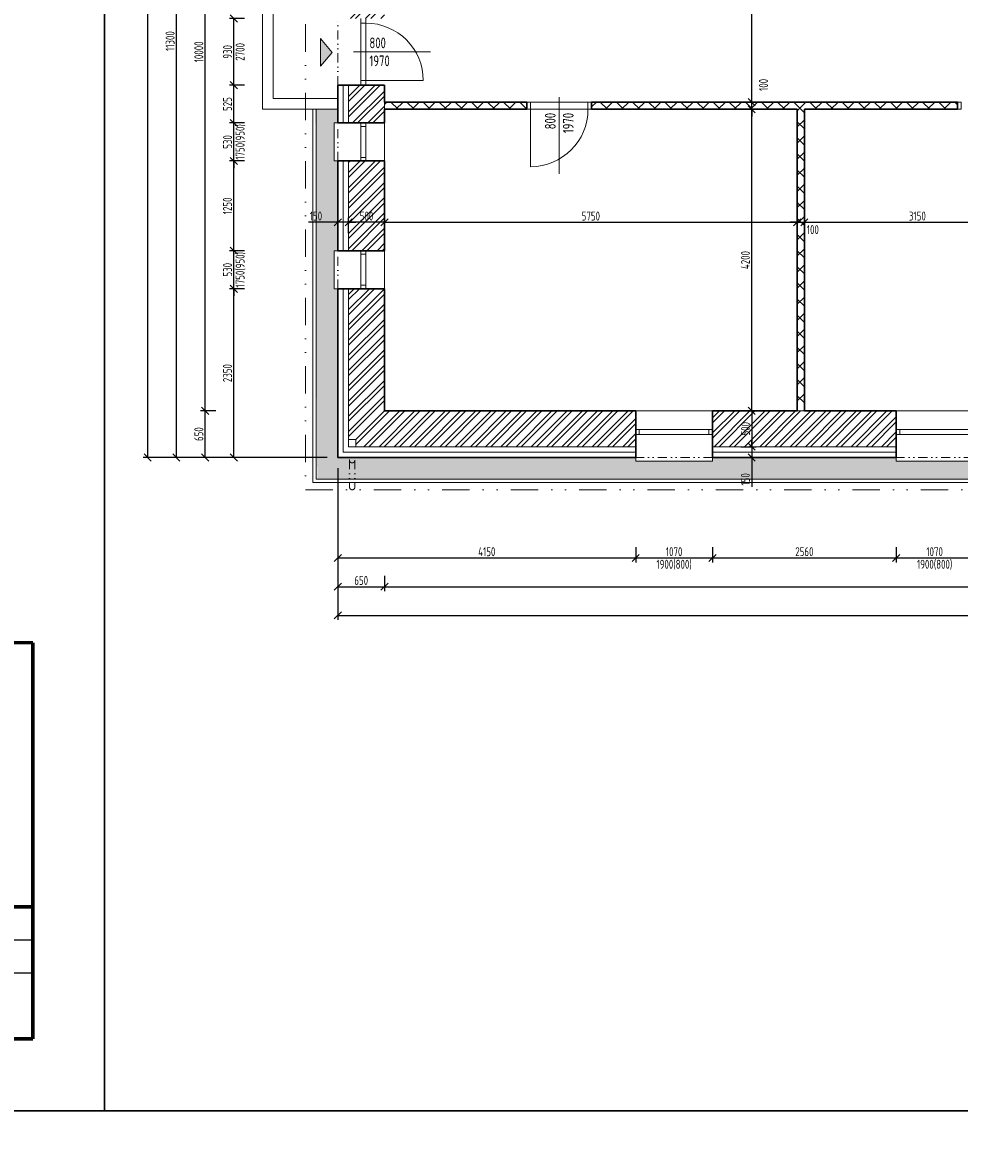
# Model space of a CAD drawing. Header units: millimetres. Extents: x -66400 to 220000, y -39950 to 48800.
# Tile 8 of 48: x -4542 to 8510, y -9844 to 5908. Entities that reach past the tile are written whole.
import ezdxf

# ---------------------------------------------------------------- set-up
doc = ezdxf.new("R2010")
doc.units = ezdxf.units.MM
doc.linetypes.add('DIVIDE', pattern=[31.75, 12.7, -6.35, 0, -6.35, 0, -6.35])
doc.layers.get('Defpoints').update_dxf_attribs({"color": 161})
for name, color, linetype, lineweight in [('A koty', 7, 'Continuous', 5), ('A nad', 7, 'DIVIDE', 9), ('A okná-dvere', 144, 'Continuous', 9), ('A steny', 30, 'Continuous', 30), ('A tenkeciary', 8, 'Continuous', 9), ('A tepel.izolacia', 7, 'BATTING', 5)]:
    doc.layers.add(name, color=color, linetype=linetype, lineweight=lineweight)
doc.layers.add('A srafy', color=7, linetype='Continuous', lineweight=5, true_color=0x7a7a7a)
doc.styles.add('ISOCP', font='isocp.shx', dxfattribs={"width": 0.8})
doc.linetypes.add('BATTING', pattern='A,0.00254,-2.54,[134,ltypeshp.shx,S=2.54,R=0,X=-2.54,Y=0],-5.08,[134,ltypeshp.shx,S=2.54,R=180,X=2.54,Y=0],-2.54', length=10.16254)
doc.dimstyles.new('50', dxfattribs={"dimscale": 50, "dimtxt": 2.5, "dimasz": 2, "dimexe": 1.25, "dimexo": 3, "dimgap": 0.5, "dimtad": 1, "dimdec": 0, "dimrnd": 5, "dimtxsty": 'ISOCP', "dimblk": 'OBLIQUE', "dimcen": 1.4, "dimclrd": 256, "dimclre": 256, "dimclrt": 256, "dimadec": 0, "dimazin": 0, "dimtfac": 1, "dimtdec": 0, "dimtix": 1, "dimtmove": 2, "dimatfit": 0, "dimfxl": 0, "dimarcsym": 0})
pattern_1 = [(45, (0, 0), (-106.066, 106.066), []), (45, (70.71, 0), (-106.066, 106.066), [])]

# ---------------------------------------------------------------- blocks, each defined once
blk = doc.blocks.new('_Oblique')
at = {"color": 0, "linetype": 'ByBlock', "lineweight": -2}
blk.add_line((-0.5, -0.5), (0.5, 0.5), dxfattribs=at)
blk = doc.blocks.new('*D212')
at = {"layer": 'A koty', "lineweight": -2, "transparency": 16777216}
for p, q in [((-150, -1400), (-150, -1612.5)), ((4000, -1400), (4000, -1612.5)), ((-150, -1550), (4000, -1550))]:
    blk.add_line(p, q, dxfattribs=at)
at = {"layer": 'Defpoints', "color": 0, "transparency": 16777216}
for p in [(-150, -150), (4000, -150), (4000, -1550)]:
    blk.add_point(p, dxfattribs=at)
at = {"layer": 'A koty', "lineweight": -2, "transparency": 16777216, "xscale": 100, "yscale": 100, "zscale": 100, "rotation": 180}
blk.add_blockref('_Oblique', (-150, -1550), dxfattribs=at)
at = {"layer": 'A koty', "lineweight": -2, "transparency": 16777216, "xscale": 100, "yscale": 100, "zscale": 100}
blk.add_blockref('_Oblique', (4000, -1550), dxfattribs=at)
at = {"layer": 'A koty', "transparency": 16777216, "insert": (1925, -1462.5), "char_height": 125, "attachment_point": 5, "style": 'ISOCP'}
blk.add_mtext('4150', dxfattribs=at)
blk = doc.blocks.new('*D213')
at = {"layer": 'A koty', "lineweight": -2, "transparency": 16777216}
for p, q in [((4000, -1400), (4000, -1612.5)), ((5070, -1400), (5070, -1612.5)), ((4000, -1550), (5070, -1550))]:
    blk.add_line(p, q, dxfattribs=at)
at = {"layer": 'Defpoints', "color": 0, "transparency": 16777216}
for p in [(4000, -150), (5070, -150), (5070, -1550)]:
    blk.add_point(p, dxfattribs=at)
at = {"layer": 'A koty', "lineweight": -2, "transparency": 16777216, "xscale": 100, "yscale": 100, "zscale": 100, "rotation": 180}
blk.add_blockref('_Oblique', (4000, -1550), dxfattribs=at)
at = {"layer": 'A koty', "lineweight": -2, "transparency": 16777216, "xscale": 100, "yscale": 100, "zscale": 100}
blk.add_blockref('_Oblique', (5070, -1550), dxfattribs=at)
at = {"layer": 'A koty', "transparency": 16777216, "char_height": 125, "attachment_point": 5, "style": 'ISOCP'}
for s, insert in [('1070', (4535, -1462.5)), ('1900(800)', (4535, -1643.75))]:
    blk.add_mtext(s, dxfattribs=dict(at, insert=insert))
blk = doc.blocks.new('*D214')
at = {"layer": 'A koty', "lineweight": -2, "transparency": 16777216}
for p, q in [((5070, -1400), (5070, -1612)), ((7630, -1400), (7630, -1612)), ((5070, -1550), (7630, -1550))]:
    blk.add_line(p, q, dxfattribs=at)
at = {"layer": 'Defpoints', "color": 0, "transparency": 16777216}
for p in [(5070, -150), (7630, -150), (7630, -1550)]:
    blk.add_point(p, dxfattribs=at)
at = {"layer": 'A koty', "lineweight": -2, "transparency": 16777216, "xscale": 100, "yscale": 100, "zscale": 100, "rotation": 180}
blk.add_blockref('_Oblique', (5070, -1550), dxfattribs=at)
at = {"layer": 'A koty', "lineweight": -2, "transparency": 16777216, "xscale": 100, "yscale": 100, "zscale": 100}
blk.add_blockref('_Oblique', (7630, -1550), dxfattribs=at)
at = {"layer": 'A koty', "transparency": 16777216, "insert": (6350, -1462), "char_height": 125, "attachment_point": 5, "style": 'ISOCP'}
blk.add_mtext('2560', dxfattribs=at)
blk = doc.blocks.new('*D215')
at = {"layer": 'A koty', "lineweight": -2, "transparency": 16777216}
for p, q in [((7630, -1400), (7630, -1612.5)), ((8700, -1400), (8700, -1612.5)), ((7630, -1550), (8700, -1550))]:
    blk.add_line(p, q, dxfattribs=at)
at = {"layer": 'Defpoints', "color": 0, "transparency": 16777216}
for p in [(7630, -150), (8700, -150), (8700, -1550)]:
    blk.add_point(p, dxfattribs=at)
at = {"layer": 'A koty', "lineweight": -2, "transparency": 16777216, "xscale": 100, "yscale": 100, "zscale": 100, "rotation": 180}
blk.add_blockref('_Oblique', (7630, -1550), dxfattribs=at)
at = {"layer": 'A koty', "lineweight": -2, "transparency": 16777216, "xscale": 100, "yscale": 100, "zscale": 100}
blk.add_blockref('_Oblique', (8700, -1550), dxfattribs=at)
at = {"layer": 'A koty', "transparency": 16777216, "char_height": 125, "attachment_point": 5, "style": 'ISOCP'}
for s, insert in [('1070', (8165, -1462.5)), ('1900(800)', (8165, -1643.75))]:
    blk.add_mtext(s, dxfattribs=dict(at, insert=insert))
blk = doc.blocks.new('*D247')
at = {"layer": 'A koty', "lineweight": -2, "transparency": 16777216}
for p, q in [((-150, -1800), (-150, -2012.5)), ((500, -1800), (500, -2012.5)), ((-150, -1950), (500, -1950))]:
    blk.add_line(p, q, dxfattribs=at)
at = {"layer": 'Defpoints', "color": 0, "transparency": 16777216}
for p in [(500, 500), (-150, -150), (500, -1950)]:
    blk.add_point(p, dxfattribs=at)
at = {"layer": 'A koty', "lineweight": -2, "transparency": 16777216, "xscale": 100, "yscale": 100, "zscale": 100, "rotation": 180}
blk.add_blockref('_Oblique', (-150, -1950), dxfattribs=at)
at = {"layer": 'A koty', "lineweight": -2, "transparency": 16777216, "xscale": 100, "yscale": 100, "zscale": 100}
blk.add_blockref('_Oblique', (500, -1950), dxfattribs=at)
at = {"layer": 'A koty', "transparency": 16777216, "insert": (175, -1862.5), "char_height": 125, "attachment_point": 5, "style": 'ISOCP'}
blk.add_mtext('650', dxfattribs=at)
blk = doc.blocks.new('*D248')
at = {"layer": 'A koty', "lineweight": -2, "transparency": 16777216}
for p, q in [((500, -1800), (500, -2012)), ((25500, -1800), (25500, -2012)), ((500, -1950), (25500, -1950))]:
    blk.add_line(p, q, dxfattribs=at)
at = {"layer": 'Defpoints', "color": 0, "transparency": 16777216}
for p in [(500, 500), (25500, 500), (25500, -1950)]:
    blk.add_point(p, dxfattribs=at)
at = {"layer": 'A koty', "lineweight": -2, "transparency": 16777216, "xscale": 100, "yscale": 100, "zscale": 100, "rotation": 180}
blk.add_blockref('_Oblique', (500, -1950), dxfattribs=at)
at = {"layer": 'A koty', "lineweight": -2, "transparency": 16777216, "xscale": 100, "yscale": 100, "zscale": 100}
blk.add_blockref('_Oblique', (25500, -1950), dxfattribs=at)
at = {"layer": 'A koty', "transparency": 16777216, "insert": (13000, -1862), "char_height": 125, "attachment_point": 5, "style": 'ISOCP'}
blk.add_mtext('25000', dxfattribs=at)
blk = doc.blocks.new('*D251')
at = {"layer": 'A koty', "lineweight": -2, "transparency": 16777216}
for p, q in [((-150, -300), (-150, -2412)), ((46149, -300), (46149, -2412)), ((-150, -2350), (46149, -2350))]:
    blk.add_line(p, q, dxfattribs=at)
at = {"layer": 'Defpoints', "color": 0, "transparency": 16777216}
for p in [(-150, -150), (46149, -150), (46149, -2350)]:
    blk.add_point(p, dxfattribs=at)
at = {"layer": 'A koty', "lineweight": -2, "transparency": 16777216, "xscale": 100, "yscale": 100, "zscale": 100, "rotation": 180}
blk.add_blockref('_Oblique', (-150, -2350), dxfattribs=at)
at = {"layer": 'A koty', "lineweight": -2, "transparency": 16777216, "xscale": 100, "yscale": 100, "zscale": 100}
blk.add_blockref('_Oblique', (46149, -2350), dxfattribs=at)
at = {"layer": 'A koty', "transparency": 16777216, "insert": (22925, -2262), "char_height": 125, "attachment_point": 5, "style": 'ISOCP'}
blk.add_mtext('46300', dxfattribs=at)
blk = doc.blocks.new('*D252')
at = {"layer": 'A koty', "lineweight": -2, "transparency": 16777216}
for p, q in [((0, 2976), (0, 3188)), ((500, 2976), (500, 3188)), ((500, 3126), (0, 3126))]:
    blk.add_line(p, q, dxfattribs=at)
at = {"layer": 'Defpoints', "color": 0, "transparency": 16777216}
for p in [(0, 3126), (0, 2730), (500, 500)]:
    blk.add_point(p, dxfattribs=at)
at = {"layer": 'A koty', "lineweight": -2, "transparency": 16777216, "xscale": 100, "yscale": 100, "zscale": 100, "rotation": 180}
blk.add_blockref('_Oblique', (0, 3126), dxfattribs=at)
at = {"layer": 'A koty', "lineweight": -2, "transparency": 16777216, "xscale": 100, "yscale": 100, "zscale": 100}
blk.add_blockref('_Oblique', (500, 3126), dxfattribs=at)
at = {"layer": 'A koty', "transparency": 16777216, "insert": (250, 3213), "char_height": 125, "attachment_point": 5, "style": 'ISOCP'}
blk.add_mtext('500', dxfattribs=at)
blk = doc.blocks.new('*D253')
at = {"layer": 'A koty', "lineweight": -2, "transparency": 16777216}
for p, q in [((500, 2976), (500, 3188)), ((6250, 2976), (6250, 3188)), ((500, 3126), (6250, 3126))]:
    blk.add_line(p, q, dxfattribs=at)
at = {"layer": 'Defpoints', "color": 0, "transparency": 16777216}
for p in [(6250, 3126), (500, 500), (6250, 500)]:
    blk.add_point(p, dxfattribs=at)
at = {"layer": 'A koty', "lineweight": -2, "transparency": 16777216, "xscale": 100, "yscale": 100, "zscale": 100, "rotation": 180}
blk.add_blockref('_Oblique', (500, 3126), dxfattribs=at)
at = {"layer": 'A koty', "lineweight": -2, "transparency": 16777216, "xscale": 100, "yscale": 100, "zscale": 100}
blk.add_blockref('_Oblique', (6250, 3126), dxfattribs=at)
at = {"layer": 'A koty', "transparency": 16777216, "insert": (3375, 3213), "char_height": 125, "attachment_point": 5, "style": 'ISOCP'}
blk.add_mtext('5750', dxfattribs=at)
blk = doc.blocks.new('*D254')
at = {"layer": 'A koty', "lineweight": -2, "transparency": 16777216}
for p, q in [((6250, 2976), (6250, 3188)), ((6350, 2976), (6350, 3188)), ((6250, 3126), (6150, 3126)), ((6250, 3126), (6350, 3126)), ((6350, 3126), (6450, 3126))]:
    blk.add_line(p, q, dxfattribs=at)
at = {"layer": 'Defpoints', "color": 0, "transparency": 16777216}
for p in [(6350, 3126), (6250, 500), (6350, 500)]:
    blk.add_point(p, dxfattribs=at)
at = {"layer": 'A koty', "lineweight": -2, "transparency": 16777216, "xscale": 100, "yscale": 100, "zscale": 100}
blk.add_blockref('_Oblique', (6250, 3126), dxfattribs=at)
at = {"layer": 'A koty', "lineweight": -2, "transparency": 16777216, "xscale": 100, "yscale": 100, "zscale": 100, "rotation": 180}
blk.add_blockref('_Oblique', (6350, 3126), dxfattribs=at)
at = {"layer": 'A koty', "transparency": 16777216, "insert": (6468, 3024), "char_height": 125, "attachment_point": 5, "style": 'ISOCP'}
blk.add_mtext('100', dxfattribs=at)
blk = doc.blocks.new('*D255')
at = {"layer": 'A koty', "lineweight": -2, "transparency": 16777216}
for p, q in [((6350, 2976), (6350, 3188)), ((9500, 2976), (9500, 3188)), ((6350, 3126), (9500, 3126))]:
    blk.add_line(p, q, dxfattribs=at)
at = {"layer": 'Defpoints', "color": 0, "transparency": 16777216}
for p in [(9500, 3126), (6350, 500), (9500, 500)]:
    blk.add_point(p, dxfattribs=at)
at = {"layer": 'A koty', "lineweight": -2, "transparency": 16777216, "xscale": 100, "yscale": 100, "zscale": 100, "rotation": 180}
blk.add_blockref('_Oblique', (6350, 3126), dxfattribs=at)
at = {"layer": 'A koty', "lineweight": -2, "transparency": 16777216, "xscale": 100, "yscale": 100, "zscale": 100}
blk.add_blockref('_Oblique', (9500, 3126), dxfattribs=at)
at = {"layer": 'A koty', "transparency": 16777216, "insert": (7925, 3213), "char_height": 125, "attachment_point": 5, "style": 'ISOCP'}
blk.add_mtext('3150', dxfattribs=at)
blk = doc.blocks.new('*D263')
at = {"layer": 'A koty', "lineweight": -2, "transparency": 16777216}
for p, q in [((-1450, 2200), (-1662, 2200)), ((-1600, -150), (-1600, 2200)), ((-1450, -150), (-1662, -150))]:
    blk.add_line(p, q, dxfattribs=at)
at = {"layer": 'Defpoints', "color": 0, "transparency": 16777216}
for p in [(-1600, 2200), (-150, 2200), (-150, -150)]:
    blk.add_point(p, dxfattribs=at)
at = {"layer": 'A koty', "lineweight": -2, "transparency": 16777216, "xscale": 100, "yscale": 100, "zscale": 100}
for p, rotation in [((-1600, 2200), 90), ((-1600, -150), 270)]:
    blk.add_blockref('_Oblique', p, dxfattribs=dict(at, rotation=rotation))
at = {"layer": 'A koty', "transparency": 16777216, "insert": (-1688, 1025), "char_height": 125, "attachment_point": 5, "rotation": 90, "style": 'ISOCP'}
blk.add_mtext('2350', dxfattribs=at)
blk = doc.blocks.new('*D264')
at = {"layer": 'A koty', "lineweight": -2, "transparency": 16777216}
for p, q in [((-1450, 2730), (-1662, 2730)), ((-1600, 2730), (-1600, 2830)), ((-1600, 2200), (-1600, 2730)), ((-1450, 2200), (-1662, 2200)), ((-1600, 2200), (-1600, 2100))]:
    blk.add_line(p, q, dxfattribs=at)
at = {"layer": 'Defpoints', "color": 0, "transparency": 16777216}
for p in [(-1600, 2730), (-150, 2730), (-150, 2200)]:
    blk.add_point(p, dxfattribs=at)
at = {"layer": 'A koty', "lineweight": -2, "transparency": 16777216, "xscale": 100, "yscale": 100, "zscale": 100}
for p, rotation in [((-1600, 2730), 270), ((-1600, 2200), 90)]:
    blk.add_blockref('_Oblique', p, dxfattribs=dict(at, rotation=rotation))
at = {"layer": 'A koty', "transparency": 16777216, "char_height": 125, "attachment_point": 5, "rotation": 90, "style": 'ISOCP'}
for s, insert in [('1750(950)', (-1506, 2465)), ('530', (-1687, 2465))]:
    blk.add_mtext(s, dxfattribs=dict(at, insert=insert))
blk = doc.blocks.new('*D265')
at = {"layer": 'A koty', "lineweight": -2, "transparency": 16777216}
for p, q in [((-1450, 3980), (-1662, 3980)), ((-1600, 2730), (-1600, 3980)), ((-1450, 2730), (-1662, 2730))]:
    blk.add_line(p, q, dxfattribs=at)
at = {"layer": 'Defpoints', "color": 0, "transparency": 16777216}
for p in [(-1600, 3980), (-150, 3980), (-150, 2730)]:
    blk.add_point(p, dxfattribs=at)
at = {"layer": 'A koty', "lineweight": -2, "transparency": 16777216, "xscale": 100, "yscale": 100, "zscale": 100}
for p, rotation in [((-1600, 3980), 90), ((-1600, 2730), 270)]:
    blk.add_blockref('_Oblique', p, dxfattribs=dict(at, rotation=rotation))
at = {"layer": 'A koty', "transparency": 16777216, "insert": (-1688, 3355), "char_height": 125, "attachment_point": 5, "rotation": 90, "style": 'ISOCP'}
blk.add_mtext('1250', dxfattribs=at)
blk = doc.blocks.new('*D266')
at = {"layer": 'A koty', "lineweight": -2, "transparency": 16777216}
for p, q in [((-1600, 4510), (-1600, 4610)), ((-1450, 4510), (-1662, 4510)), ((-1600, 3980), (-1600, 4510)), ((-1450, 3980), (-1662, 3980)), ((-1600, 3980), (-1600, 3880))]:
    blk.add_line(p, q, dxfattribs=at)
at = {"layer": 'Defpoints', "color": 0, "transparency": 16777216}
for p in [(-1600, 4510), (-150, 4510), (-150, 3980)]:
    blk.add_point(p, dxfattribs=at)
at = {"layer": 'A koty', "lineweight": -2, "transparency": 16777216, "xscale": 100, "yscale": 100, "zscale": 100}
for p, rotation in [((-1600, 4510), 270), ((-1600, 3980), 90)]:
    blk.add_blockref('_Oblique', p, dxfattribs=dict(at, rotation=rotation))
at = {"layer": 'A koty', "transparency": 16777216, "char_height": 125, "attachment_point": 5, "rotation": 90, "style": 'ISOCP'}
for s, insert in [('1750(950)', (-1506, 4245)), ('530', (-1687, 4245))]:
    blk.add_mtext(s, dxfattribs=dict(at, insert=insert))
blk = doc.blocks.new('*D267')
at = {"layer": 'A koty', "lineweight": -2, "transparency": 16777216}
for p, q in [((-1450, 5035), (-1662, 5035)), ((-1600, 4510), (-1600, 5035)), ((-1450, 4510), (-1662, 4510))]:
    blk.add_line(p, q, dxfattribs=at)
at = {"layer": 'Defpoints', "color": 0, "transparency": 16777216}
for p in [(-1600, 5035), (-150, 5035), (-150, 4510)]:
    blk.add_point(p, dxfattribs=at)
at = {"layer": 'A koty', "lineweight": -2, "transparency": 16777216, "xscale": 100, "yscale": 100, "zscale": 100}
for p, rotation in [((-1600, 5035), 90), ((-1600, 4510), 270)]:
    blk.add_blockref('_Oblique', p, dxfattribs=dict(at, rotation=rotation))
at = {"layer": 'A koty', "transparency": 16777216, "insert": (-1688, 4773), "char_height": 125, "attachment_point": 5, "rotation": 90, "style": 'ISOCP'}
blk.add_mtext('525', dxfattribs=at)
blk = doc.blocks.new('*D268')
at = {"layer": 'A koty', "lineweight": -2, "transparency": 16777216}
for p, q in [((-1450, 5965), (-1662, 5965)), ((-1600, 5035), (-1600, 5965)), ((-1450, 5035), (-1662, 5035))]:
    blk.add_line(p, q, dxfattribs=at)
at = {"layer": 'Defpoints', "color": 0, "transparency": 16777216}
for p in [(-1600, 5965), (-150, 5965), (-150, 5035)]:
    blk.add_point(p, dxfattribs=at)
at = {"layer": 'A koty', "lineweight": -2, "transparency": 16777216, "xscale": 100, "yscale": 100, "zscale": 100}
for p, rotation in [((-1600, 5965), 90), ((-1600, 5035), 270)]:
    blk.add_blockref('_Oblique', p, dxfattribs=dict(at, rotation=rotation))
at = {"layer": 'A koty', "transparency": 16777216, "char_height": 125, "attachment_point": 5, "rotation": 90, "style": 'ISOCP'}
for s, insert in [('2700', (-1512, 5500)), ('930', (-1687, 5500))]:
    blk.add_mtext(s, dxfattribs=dict(at, insert=insert))
blk = doc.blocks.new('*D196')
at = {"layer": 'A koty', "lineweight": -2, "transparency": 16777216}
for p, q in [((-1850, 500), (-2062.5, 500)), ((-2000, -150), (-2000, 500)), ((-1850, -150), (-2062.5, -150))]:
    blk.add_line(p, q, dxfattribs=at)
at = {"layer": 'Defpoints', "color": 0, "transparency": 16777216}
for p in [(-2000, 500), (500, 500), (-150, -150)]:
    blk.add_point(p, dxfattribs=at)
at = {"layer": 'A koty', "lineweight": -2, "transparency": 16777216, "xscale": 100, "yscale": 100, "zscale": 100}
for p, rotation in [((-2000, 500), 90), ((-2000, -150), 270)]:
    blk.add_blockref('_Oblique', p, dxfattribs=dict(at, rotation=rotation))
at = {"layer": 'A koty', "transparency": 16777216, "insert": (-2087.5, 175), "char_height": 125, "attachment_point": 5, "rotation": 90, "style": 'ISOCP'}
blk.add_mtext('650', dxfattribs=at)
blk = doc.blocks.new('*D274')
at = {"layer": 'A koty', "lineweight": -2, "transparency": 16777216}
for p, q in [((-1850, 10500), (-2062.5, 10500)), ((-2000, 500), (-2000, 10500)), ((-1850, 500), (-2062.5, 500))]:
    blk.add_line(p, q, dxfattribs=at)
at = {"layer": 'Defpoints', "color": 0, "transparency": 16777216}
for p in [(-2000, 10500), (500, 10500), (500, 500)]:
    blk.add_point(p, dxfattribs=at)
at = {"layer": 'A koty', "lineweight": -2, "transparency": 16777216, "xscale": 100, "yscale": 100, "zscale": 100}
for p, rotation in [((-2000, 10500), 90), ((-2000, 500), 270)]:
    blk.add_blockref('_Oblique', p, dxfattribs=dict(at, rotation=rotation))
at = {"layer": 'A koty', "transparency": 16777216, "insert": (-2087.5, 5500), "char_height": 125, "attachment_point": 5, "rotation": 90, "style": 'ISOCP'}
blk.add_mtext('10000', dxfattribs=at)
blk = doc.blocks.new('*D276')
at = {"layer": 'A koty', "lineweight": -2, "transparency": 16777216}
for p, q in [((-2250, 11150), (-2462.5, 11150)), ((-2400, -150), (-2400, 11150)), ((-2250, -150), (-2462.5, -150))]:
    blk.add_line(p, q, dxfattribs=at)
at = {"layer": 'Defpoints', "color": 0, "transparency": 16777216}
for p in [(-2400, 11150), (100, 11150), (-150, -150)]:
    blk.add_point(p, dxfattribs=at)
at = {"layer": 'A koty', "lineweight": -2, "transparency": 16777216, "xscale": 100, "yscale": 100, "zscale": 100}
for p, rotation in [((-2400, 11150), 90), ((-2400, -150), 270)]:
    blk.add_blockref('_Oblique', p, dxfattribs=dict(at, rotation=rotation))
at = {"layer": 'A koty', "transparency": 16777216, "insert": (-2487.5, 5650), "char_height": 125, "attachment_point": 5, "rotation": 90, "style": 'ISOCP'}
blk.add_mtext('11300', dxfattribs=at)
blk = doc.blocks.new('*D197')
at = {"layer": 'A koty', "lineweight": -2, "transparency": 16777216}
for p, q in [((5466, 500), (5678, 500)), ((5616, 500), (5616, 0)), ((5466, 0), (5678, 0))]:
    blk.add_line(p, q, dxfattribs=at)
at = {"layer": 'Defpoints', "color": 0, "transparency": 16777216}
for p in [(500, 500), (5070, 0), (5616, 0)]:
    blk.add_point(p, dxfattribs=at)
at = {"layer": 'A koty', "lineweight": -2, "transparency": 16777216, "xscale": 100, "yscale": 100, "zscale": 100}
for p, rotation in [((5616, 500), 90), ((5616, 0), 270)]:
    blk.add_blockref('_Oblique', p, dxfattribs=dict(at, rotation=rotation))
at = {"layer": 'A koty', "transparency": 16777216, "insert": (5528, 250), "char_height": 125, "attachment_point": 5, "rotation": 90, "style": 'ISOCP'}
blk.add_mtext('500', dxfattribs=at)
blk = doc.blocks.new('*D277')
at = {"layer": 'A koty', "lineweight": -2, "transparency": 16777216}
for p, q in [((5766, 4700), (5553, 4700)), ((5616, 500), (5616, 4700)), ((5466, 500), (5678, 500))]:
    blk.add_line(p, q, dxfattribs=at)
at = {"layer": 'Defpoints', "color": 0, "transparency": 16777216}
for p in [(5616, 4700), (6250, 4700), (500, 500)]:
    blk.add_point(p, dxfattribs=at)
at = {"layer": 'A koty', "lineweight": -2, "transparency": 16777216, "xscale": 100, "yscale": 100, "zscale": 100}
for p, rotation in [((5616, 4700), 90), ((5616, 500), 270)]:
    blk.add_blockref('_Oblique', p, dxfattribs=dict(at, rotation=rotation))
at = {"layer": 'A koty', "transparency": 16777216, "insert": (5528, 2600), "char_height": 125, "attachment_point": 5, "rotation": 90, "style": 'ISOCP'}
blk.add_mtext('4200', dxfattribs=at)
blk = doc.blocks.new('*D278')
at = {"layer": 'A koty', "lineweight": -2, "transparency": 16777216}
for p, q in [((5616, 4800), (5616, 4900)), ((5766, 4800), (5553, 4800)), ((5616, 4700), (5616, 4800)), ((5766, 4700), (5553, 4700)), ((5616, 4700), (5616, 4600))]:
    blk.add_line(p, q, dxfattribs=at)
at = {"layer": 'Defpoints', "color": 0, "transparency": 16777216}
for p in [(5616, 4800), (8485, 4800), (6250, 4700)]:
    blk.add_point(p, dxfattribs=at)
at = {"layer": 'A koty', "lineweight": -2, "transparency": 16777216, "xscale": 100, "yscale": 100, "zscale": 100}
for p, rotation in [((5616, 4800), 270), ((5616, 4700), 90)]:
    blk.add_blockref('_Oblique', p, dxfattribs=dict(at, rotation=rotation))
at = {"layer": 'A koty', "transparency": 16777216, "insert": (5780, 5040), "char_height": 125, "attachment_point": 5, "rotation": 90, "style": 'ISOCP'}
blk.add_mtext('100', dxfattribs=at)
blk = doc.blocks.new('*D279')
at = {"layer": 'A koty', "lineweight": -2, "transparency": 16777216}
for p, q in [((5660, 10500), (5553, 10500)), ((5616, 4800), (5616, 10500)), ((5766, 4800), (5553, 4800))]:
    blk.add_line(p, q, dxfattribs=at)
at = {"layer": 'Defpoints', "color": 0, "transparency": 16777216}
for p in [(5616, 10500), (5810, 10500), (8485, 4800)]:
    blk.add_point(p, dxfattribs=at)
at = {"layer": 'A koty', "lineweight": -2, "transparency": 16777216, "xscale": 100, "yscale": 100, "zscale": 100}
for p, rotation in [((5616, 10500), 90), ((5616, 4800), 270)]:
    blk.add_blockref('_Oblique', p, dxfattribs=dict(at, rotation=rotation))
at = {"layer": 'A koty', "transparency": 16777216, "insert": (5528, 7650), "char_height": 125, "attachment_point": 5, "rotation": 90, "style": 'ISOCP'}
blk.add_mtext('5700', dxfattribs=at)
blk = doc.blocks.new('*D203')
at = {"layer": 'A koty', "lineweight": -2, "transparency": 16777216}
for p, q in [((38700, 14150), (-2862.5, 14150)), ((-2800, -150), (-2800, 14150)), ((-300, -150), (-2862.5, -150))]:
    blk.add_line(p, q, dxfattribs=at)
at = {"layer": 'Defpoints', "color": 0, "transparency": 16777216}
for p in [(-2800, 14150), (38850, 14150), (-150, -150)]:
    blk.add_point(p, dxfattribs=at)
at = {"layer": 'A koty', "lineweight": -2, "transparency": 16777216, "xscale": 100, "yscale": 100, "zscale": 100}
for p, rotation in [((-2800, 14150), 90), ((-2800, -150), 270)]:
    blk.add_blockref('_Oblique', p, dxfattribs=dict(at, rotation=rotation))
at = {"layer": 'A koty', "transparency": 16777216, "insert": (-2887.5, 7150), "char_height": 125, "attachment_point": 5, "rotation": 90, "style": 'ISOCP'}
blk.add_mtext('14300', dxfattribs=at)
blk = doc.blocks.new('*D383')
at = {"layer": 'A koty', "lineweight": -2, "transparency": 16777216}
for p, q in [((5616, 0), (5616, 100)), ((5466, 0), (5678, 0)), ((5466, -150), (5678, -150)), ((5616, 0), (5616, -150)), ((5616, -150), (5616, -560))]:
    blk.add_line(p, q, dxfattribs=at)
at = {"layer": 'Defpoints', "color": 0, "transparency": 16777216}
for p in [(5070, 0), (5070, -150), (5616, -150)]:
    blk.add_point(p, dxfattribs=at)
at = {"layer": 'A koty', "lineweight": -2, "transparency": 16777216, "xscale": 100, "yscale": 100, "zscale": 100}
for p, rotation in [((5616, 0), 270), ((5616, -150), 90)]:
    blk.add_blockref('_Oblique', p, dxfattribs=dict(at, rotation=rotation))
at = {"layer": 'A koty', "transparency": 16777216, "insert": (5528, -455), "char_height": 125, "attachment_point": 5, "rotation": 90, "style": 'ISOCP'}
blk.add_mtext('150', dxfattribs=at)
blk = doc.blocks.new('*D385')
at = {"layer": 'A koty', "lineweight": -2, "transparency": 16777216}
for p, q in [((-150, 2976), (-150, 3188)), ((0, 2976), (0, 3188)), ((-150, 3126), (-560, 3126)), ((0, 3126), (-150, 3126)), ((0, 3126), (100, 3126))]:
    blk.add_line(p, q, dxfattribs=at)
at = {"layer": 'Defpoints', "color": 0, "transparency": 16777216}
for p in [(-150, 3126), (-150, 2730), (0, 2730)]:
    blk.add_point(p, dxfattribs=at)
at = {"layer": 'A koty', "lineweight": -2, "transparency": 16777216, "xscale": 100, "yscale": 100, "zscale": 100}
blk.add_blockref('_Oblique', (-150, 3126), dxfattribs=at)
at = {"layer": 'A koty', "lineweight": -2, "transparency": 16777216, "xscale": 100, "yscale": 100, "zscale": 100, "rotation": 180}
blk.add_blockref('_Oblique', (0, 3126), dxfattribs=at)
at = {"layer": 'A koty', "transparency": 16777216, "insert": (-455, 3213), "char_height": 125, "attachment_point": 5, "style": 'ISOCP'}
blk.add_mtext('150', dxfattribs=at)
blk = doc.blocks.new('_PECIATKA')
for p, q in [((117, 13.8), (190, 13.8)), ((0, 9.2), (190, 9.2))]:
    blk.add_line(p, q)
at = {"const_width": 0.5}
for points in [[(0, 55.2), (190, 55.2)], [(190, 0), (190, 55.2)], [(0, 18.4), (190, 18.4)], [(0, 0), (190, 0)]]:
    blk.add_lwpolyline(points, dxfattribs=at)

msp = doc.modelspace()

# ---------------------------------------------------------------- hatches: boundary and pattern name
at = {"layer": 'A koty'}
h = msp.add_hatch(color=1, dxfattribs=at)
h.dxf.hatch_style = 1
h.paths.add_polyline_path([(-390.3, 5300), (-227.6, 5492.7), (-390.3, 5684)])
at = {"layer": 'A srafy'}
h = msp.add_hatch(dxfattribs=at)
h.set_pattern_fill('ANSI37', color=256, scale=50)
h.paths.add_polyline_path([(9750, 4900), (9500, 4900), (9500, 4800), (9385, 4800), (9385, 4700), (9500, 4700), (9500, 500), (9750, 500)])
h.paths.add_polyline_path([(8485, 4800), (3385, 4800), (3385, 4700), (6250, 4700), (6250, 500), (6350, 500), (6350, 4700), (8485, 4700)])
h.paths.add_polyline_path([(2485, 4800), (500, 4800), (500, 4700), (2485, 4700)])
h.paths.add_polyline_path([(10000, 7000), (9750, 7000), (9750, 10500), (9500, 10500), (9500, 6100), (9750, 6100), (9750, 6750), (10000, 6750)])
h.paths.add_polyline_path([(19750, 7000), (19500, 7000), (19500, 10500), (19250, 10500), (19250, 7000), (10900, 7000), (10900, 6750), (19750, 6750)])
h.paths.add_polyline_path([(25500, 7000), (20650, 7000), (20650, 6750), (25500, 6750)])
h = msp.add_hatch(dxfattribs=at)
h.set_pattern_fill('ZDIVO-OBECNE', color=256, scale=50)
h.set_pattern_definition(pattern_1)
h.paths.add_polyline_path([(0, 7020), (500, 7020), (500, 8270), (0, 8270)])
h.paths.add_polyline_path([(500, 5965), (500, 6200), (500, 6300), (500, 6490), (0, 6490), (0, 5965)])
h.paths.add_polyline_path([(0, 4510), (500, 4510), (500, 4700), (500, 4800), (500, 5035), (0, 5035)])
h.paths.add_polyline_path([(0, 2730), (500, 2730), (500, 3980), (0, 3980)])
at = {"layer": 'A srafy', "true_color": 0xf0300a}
h = msp.add_hatch(dxfattribs=at)
h.set_pattern_fill('GRAVEL', color=20, scale=15, angle=45)
h.paths.add_polyline_path([(-150, 3980), (-200, 3980), (-200, 4510), (-150, 4510), (-150, 4700), (-462.5, 4700), (-437.5, -450), (34025, -450), (34000, -150), (31950, -150), (31950, -200), (30800, -200), (30800, -150), (30250, -150), (30250, -200), (29100, -200), (29100, -150), (28550, -150), (28550, -200), (27400, -200), (27400, -150), (24600, -150), (24600, -200), (23530, -200), (23530, -150), (22880, -150), (22880, -200), (21810, -200), (21810, -150), (21160, -150), (21160, -200), (20090, -200), (20090, -150), (19440, -150), (19440, -200), (18370, -200), (18370, -150), (17720, -150), (17720, -200), (16650, -200), (16650, -150), (16000, -150), (16000, -200), (14930, -200), (14930, -150), (14280, -150), (14280, -200), (13210, -200), (13210, -150), (12560, -150), (12560, -200), (11490, -200), (11490, -150), (8700, -150), (8700, -200), (7630, -200), (7630, -150), (5070, -150), (5070, -200), (4000, -200), (4000, -150), (-150, -150), (-150, 2200), (-200, 2200), (-200, 2730), (-150, 2730)])
at = {"layer": 'A srafy'}
h = msp.add_hatch(dxfattribs=at)
h.set_pattern_fill('ZDIVO-OBECNE', color=256, scale=50)
h.set_pattern_definition(pattern_1)
h.paths.add_polyline_path([(4000, 500), (500, 500), (500, 2200), (0, 2200), (0, 100), (100, 100), (100, 0), (4000, 0)])
h = msp.add_hatch(dxfattribs=at)
h.set_pattern_fill('ZDIVO-OBECNE', color=256, scale=50)
h.set_pattern_definition(pattern_1)
h.paths.add_polyline_path([(7630, 0), (7630, 500), (6350, 500), (6250, 500), (5070, 500), (5070, 0)])
h.paths.add_polyline_path([(8700, 500), (8700, 0), (11490, 0), (11490, 500), (9750, 500), (9500, 500)])
h.paths.add_polyline_path([(12560, 500), (12560, 0), (13210, 0), (13210, 500)])
h.paths.add_polyline_path([(14280, 500), (14280, 0), (14930, 0), (14930, 500)])
h.paths.add_polyline_path([(16650, 0), (16650, 500), (16000, 500), (16000, 0)])
h.paths.add_polyline_path([(17720, 500), (17720, 0), (18370, 0), (18370, 500)])
h.paths.add_polyline_path([(19440, 500), (19440, 0), (20090, 0), (20090, 500)])
h.paths.add_polyline_path([(21160, 500), (21160, 0), (21810, 0), (21810, 500)])
h.paths.add_polyline_path([(22880, 500), (22880, 0), (23530, 0), (23530, 500)])

# ---------------------------------------------------------------- linework, layer by layer
at = {"layer": 'A koty'}
for p, q in [((1140, 5500), (70, 5500)), ((2935, 3800), (2935, 4870))]:
    msp.add_line(p, q, dxfattribs=at)
at = {"layer": 'A koty', "color": 1}
msp.add_lwpolyline([(-390.3, 5300), (-227.6, 5492.7), (-390.3, 5684)], close=True, dxfattribs=at)
at = {"layer": 'A nad', "ltscale": 10}
for p, q in [((-150, 5035), (-150, 5965)), ((-150, 3980), (-150, 4510)), ((-150, 2200), (-150, 2730)), ((5070, -150), (4000, -150)), ((8700, -150), (7630, -150)), ((12.5, -187.5), (12.5, -562.5)), ((87.5, -187.5), (87.5, -562.5))]:
    msp.add_line(p, q, dxfattribs=at)
at = {"layer": 'A nad', "ltscale": 30}
msp.add_lwpolyline([(46600, 14600), (38400, 14600), (38400, 11600), (-600, 11600), (-600, -600), (46600, -600)], close=True, dxfattribs=at)
at = {"layer": 'A nad', "ltscale": 10}
for centre in [(50, -187.5), (50, -562.5)]:
    msp.add_circle(centre, 37.5, dxfattribs=at)
at = {"layer": 'A okná-dvere'}
for p, q in [((170, 5965), (170, 5035)), ((170, 5900), (240, 5900)), ((240, 5965), (240, 5035)), ((170, 5100), (240, 5100)), ((240, 5100), (1040, 5100)), ((2535, 4700), (2535, 3900))]:
    msp.add_line(p, q, dxfattribs=at)
for points in [[(2535, 4700), (2485, 4700), (2485, 4800), (2535, 4800)], [(3335, 4800), (2535, 4800), (2535, 4700), (3335, 4700)], [(3385, 4700), (3335, 4700), (3335, 4800), (3385, 4800)], [(8535, 4700), (8485, 4700), (8485, 4800), (8535, 4800)], [(240, 4510), (240, 4460), (170, 4460), (170, 4510)], [(170, 4460), (170, 4030), (240, 4030), (240, 4460)], [(240, 4030), (240, 3980), (170, 3980), (170, 4030)], [(240, 2730), (240, 2680), (170, 2680), (170, 2730)], [(170, 2680), (170, 2250), (240, 2250), (240, 2680)], [(240, 2250), (240, 2200), (170, 2200), (170, 2250)], [(4000, 240), (4050, 240), (4050, 170), (4000, 170)], [(4050, 170), (5020, 170), (5020, 240), (4050, 240)], [(5020, 240), (5070, 240), (5070, 170), (5020, 170)], [(7630, 240), (7680, 240), (7680, 170), (7630, 170)], [(7680, 170), (8650, 170), (8650, 240), (7680, 240)]]:
    msp.add_lwpolyline(points, close=True, dxfattribs=at)
for centre, start, end in [((240, 5100), 0, 90), ((2535, 4700), 270, 0)]:
    msp.add_arc(centre, 800, start, end, dxfattribs=at)
at = {"layer": 'A steny'}
for p, q in [((-150, 5035), (500, 5035)), ((2485, 4800), (500, 4800)), ((2485, 4800), (2485, 4700)), ((3385, 4800), (8485, 4800)), ((3385, 4700), (3385, 4800)), ((8485, 4800), (8485, 4700)), ((500, 4700), (2485, 4700)), ((3385, 4700), (6250, 4700)), ((6250, 500), (6250, 4700)), ((6350, 4700), (8485, 4700)), ((6350, 500), (6350, 4700)), ((-150, 4510), (500, 4510)), ((-150, 3980), (500, 3980)), ((-150, 2730), (500, 2730)), ((-150, 2200), (-150, -150)), ((-150, 2200), (500, 2200)), ((500, 2200), (500, 500)), ((500, 500), (4000, 500)), ((4000, 500), (4000, -150)), ((5070, 500), (6250, 500)), ((5070, 500), (5070, -150)), ((6350, 500), (7630, 500)), ((7630, 500), (7630, -150)), ((-150, -150), (4000, -150)), ((5070, -150), (7630, -150))]:
    msp.add_line(p, q, dxfattribs=at)
for points in [[(-150, 5035), (-150, 4510)], [(500, 5035), (500, 4800)], [(500, 4700), (500, 4510)], [(-150, 3980), (-150, 2730)], [(500, 3980), (500, 2730)]]:
    msp.add_lwpolyline(points, dxfattribs=at)
at = {"layer": 'A tenkeciary'}
for p, q in [((0, 5035), (0, 4510)), ((500, 4700), (500, 4800)), ((-150, 4510), (-200, 4510)), ((-200, 4510), (-200, 3980)), ((500, 3980), (500, 4510)), ((-200, 3980), (-150, 3980)), ((0, 3980), (0, 2730)), ((-150, 2730), (-200, 2730)), ((-200, 2730), (-200, 2200)), ((500, 2200), (500, 2730)), ((-200, 2200), (-150, 2200)), ((5070, 500), (4000, 500)), ((6350, 500), (6250, 500)), ((8700, 500), (7630, 500)), ((100, 100), (0, 100)), ((100, 0), (100, 100)), ((4000, -150), (4000, -200)), ((7630, 0), (5070, 0)), ((5070, -200), (5070, -150)), ((7630, -150), (7630, -200)), ((4000, -200), (5070, -200)), ((7630, -200), (8700, -200))]:
    msp.add_line(p, q, dxfattribs=at)
for points in [[(-1200, 6850), (-1200, 4700), (-150, 4700)], [(-1050, 6850), (-1050, 4850), (-150, 4850)], [(-500, 4700), (-500, -500), (34000, -500)], [(-450, 4700), (-450, -450), (34000, -450)], [(0, 2200), (0, 0), (4000, 0)]]:
    msp.add_lwpolyline(points, dxfattribs=at)
at = {"layer": 'A tepel.izolacia', "color": 20, "ltscale": 7, "true_color": 0xf0300a}
for p, q in [((-75, 5035), (-75, 4510)), ((-75, 3980), (-75, 2730)), ((7630, -75), (5070, -75))]:
    msp.add_line(p, q, dxfattribs=at)
msp.add_lwpolyline([(-75, 2200), (-75, -75), (4000, -75)], dxfattribs=at)
at = {"layer": 'Defpoints'}
for points in [[(-66400, 20450), (-3400, 20450), (-3400, -9250), (-66400, -9250)], [(-3400, 20450), (49100, 20450), (49100, -9250), (-3400, -9250)], [(-6650, -9250), (56350, -9250), (56350, -38950), (-6650, -38950)]]:
    msp.add_lwpolyline(points, close=True, dxfattribs=at)

# ---------------------------------------------------------------- block references
at = {"xscale": 100, "yscale": 100, "zscale": 100}
msp.add_blockref('_PECIATKA', (-23400, -8250), dxfattribs=at)

# ---------------------------------------------------------------- texts
at = {"layer": 'A koty', "insert": (290, 5500), "char_height": 150, "attachment_point": 4, "style": 'ISOCP'}
msp.add_mtext_dynamic_manual_height_columns('800\\P1970', width=424.197, gutter_width=800, heights=[0], dxfattribs=at)
at = {"layer": 'A koty', "insert": (2935, 4650), "char_height": 150, "attachment_point": 6, "rotation": 90, "style": 'ISOCP'}
msp.add_mtext_dynamic_manual_height_columns('800\\P1970', width=424.197, gutter_width=800, heights=[0], dxfattribs=at)

# ---------------------------------------------------------------- dimensions: what is measured, and where the dimension line sits
at = {"layer": 'A koty'}
for base, p1, p2, override, picture, middle in [((-2800, 14150), (-150, -150), (38850, 14150), {"dimtmove": 0, "dimfxlon": 0}, '*D203', (-2800, 7150)), ((-2400, 11150), (-150, -150), (100, 11150), {"dimtmove": 0}, '*D276', (-2400, 5650)), ((-2000, 10500), (500, 500), (500, 10500), {"dimtmove": 0}, '*D274', (-2000, 5500)), ((-2000, 500), (-150, -150), (500, 500), {"dimtad": 3}, '*D196', (-2087.5, 175)), ((5616, -150), (5070, 0), (5070, -150), {"dimtmove": 0}, '*D383', (5616, -455))]:
    dim = msp.add_linear_dim(base=base, p1=p1, p2=p2, angle=90, dimstyle='50', override=override, dxfattribs=at)
    dim.commit()
    dim.dimension.update_dxf_attribs({"geometry": picture, "text_midpoint": middle, "dimtype": 160})
for base, p1, p2, picture, middle in [((5616, 10500), (8485, 4800), (5810, 10500), '*D279', (5528.5, 7650)), ((-1600, 5035), (-150, 4510), (-150, 5035), '*D267', (-1687.5, 4772.5)), ((5616, 4700), (500, 500), (6250, 4700), '*D277', (5528.5, 2600)), ((-1600, 3980), (-150, 2730), (-150, 3980), '*D265', (-1687.5, 3355)), ((5616, 0), (500, 500), (5070, 0), '*D197', (5528.5, 250))]:
    dim = msp.add_linear_dim(base=base, p1=p1, p2=p2, angle=90, dimstyle='50', dxfattribs=at)
    dim.commit()
    dim.dimension.update_dxf_attribs({"geometry": picture, "text_midpoint": middle})
for base, p1, p2, text, picture, middle in [((-1600, 5965), (-150, 5035), (-150, 5965), '<>\\X2700', '*D268', (-1600, 5500)), ((-1600, 4510), (-150, 3980), (-150, 4510), '<>\\X1750(950)', '*D266', (-1600, 4245)), ((-1600, 2730), (-150, 2200), (-150, 2730), '<>\\X1750(950)', '*D264', (-1600, 2465))]:
    dim = msp.add_linear_dim(base=base, p1=p1, p2=p2, angle=90, text=text, dimstyle='50', dxfattribs=at)
    dim.commit()
    dim.dimension.update_dxf_attribs({"geometry": picture, "text_midpoint": middle})
dim = msp.add_linear_dim(base=(5616, 4800), p1=(6250, 4700), p2=(8485, 4800), angle=90, dimstyle='50', dxfattribs=at)
dim.commit()
dim.dimension.update_dxf_attribs({"geometry": '*D278', "text_midpoint": (5780, 5040), "dimtype": 160})
for base, p1, p2, override, picture, middle in [((-150, 3125.7), (0, 2730), (-150, 2730), {"dimtmove": 0}, '*D385', (-455, 3125.7)), ((500, -1950), (-150, -150), (500, 500), {"dimtad": 3, "dimtmove": 0}, '*D247', (175, -1950)), ((25500, -1950), (500, 500), (25500, 500), {"dimtmove": 0}, '*D248', (13000, -1950)), ((46149.4607, -2350), (-150, -150), (46149.4607, -150), {"dimtmove": 0, "dimfxlon": 0}, '*D251', (22925, -2350))]:
    dim = msp.add_linear_dim(base=base, p1=p1, p2=p2, dimstyle='50', override=override, dxfattribs=at)
    dim.commit()
    dim.dimension.update_dxf_attribs({"geometry": picture, "text_midpoint": middle, "dimtype": 160})
for base, p1, p2, picture, middle in [((0, 3125.7), (500, 500), (0, 2730), '*D252', (250, 3213.2)), ((6250, 3125.7), (500, 500), (6250, 500), '*D253', (3375, 3213.2)), ((9500, 3125.7), (6350, 500), (9500, 500), '*D255', (7925, 3213.2)), ((4000, -1550), (-150, -150), (4000, -150), '*D212', (1925, -1462.5)), ((7630, -1550), (5070, -150), (7630, -150), '*D214', (6350, -1462.5))]:
    dim = msp.add_linear_dim(base=base, p1=p1, p2=p2, dimstyle='50', dxfattribs=at)
    dim.commit()
    dim.dimension.update_dxf_attribs({"geometry": picture, "text_midpoint": middle})
dim = msp.add_linear_dim(base=(6350, 3125.7), p1=(6250, 500), p2=(6350, 500), dimstyle='50', dxfattribs=at)
dim.commit()
dim.dimension.update_dxf_attribs({"geometry": '*D254', "text_midpoint": (6468.3, 3023.7), "dimtype": 160})
dim = msp.add_linear_dim(base=(-1600, 2200), p1=(-150, -150), p2=(-150, 2200), angle=90, dimstyle='50', override={"dimtmove": 0}, dxfattribs=at)
dim.commit()
dim.dimension.update_dxf_attribs({"geometry": '*D263', "text_midpoint": (-1687.5, 1025)})
for base, p1, p2, picture, middle in [((5070, -1550), (4000, -150), (5070, -150), '*D213', (4535, -1550)), ((8700, -1550), (7630, -150), (8700, -150), '*D215', (8165, -1550))]:
    dim = msp.add_linear_dim(base=base, p1=p1, p2=p2, text='<>\\X1900(800)', dimstyle='50', dxfattribs=at)
    dim.commit()
    dim.dimension.update_dxf_attribs({"geometry": picture, "text_midpoint": middle})

doc.saveas('drawing.dxf')
